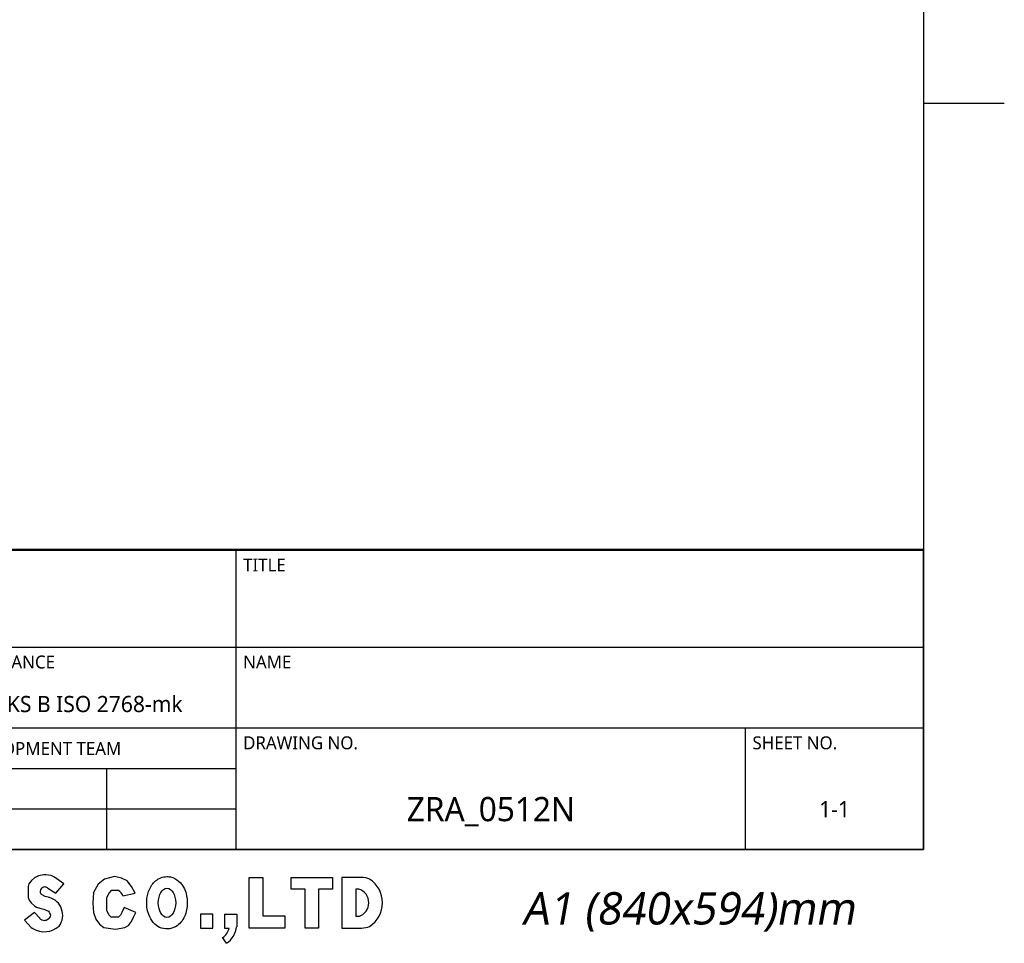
# Model space of a CAD drawing. Header units: millimetres. Extents: x 12 to 2508, y 25 to 1770.
# Tile 23 of 52: x 2125 to 2490, y 25 to 368. Entities that reach past the tile are written whole.
import ezdxf

# ---------------------------------------------------------------- set-up
doc = ezdxf.new("R2010")
doc.units = ezdxf.units.MM
doc.styles.add('TEXTSTYLE_2', font='malgun.ttf')
doc.styles.add('TEXTSTYLE_6', font='malgun.ttf')

# ---------------------------------------------------------------- blocks, each defined once
blk = doc.blocks.new('TABLE_BL0', base_point=(732.5, 38.56))
at = {"color": 134}
for p, q in [((820, 57.13), (645, 57.13)), ((820, 57), (645, 57)), ((735, 20), (735, 57)), ((820, 20), (820, 57.13)), ((820, 45), (645, 45)), ((820, 35), (645, 35)), ((798, 20), (798, 35)), ((735, 30), (645, 30)), ((719, 20), (719, 30)), ((735, 25), (645, 25)), ((820, 20), (645, 20))]:
    blk.add_line(p, q, dxfattribs=at)
at = {"color": 134, "line_spacing_factor": 0.9, "style": 'TEXTSTYLE_6'}
for s, insert, char_height, width, attachment_point in [('TITLE', (735.85, 56), 1.6, 5.1852, 1), ('TOLERANCE', (700.85, 44), 1.6, 12.2015, 1), ('NAME', (735.85, 44), 1.6, 6.3526, 1), ('KS B ISO 2768-mk ', (717.5, 39), 2, 24.2148, 2), ('ROBOT DEVELOPMENT TEAM', (706.5, 33.3), 1.6, 30.1096, 2), ('DRAWING NO.', (735.85, 34), 1.6, 15.0815, 1), ('SHEET NO.', (798.85, 34), 1.6, 10.9926, 1), ('ZRA_0512N', (766.5, 26.5), 3, 21.8778, 2), ('1-1', (809, 26), 2, 4.2074, 2)]:
    blk.add_mtext(s, dxfattribs=dict(at, insert=insert, char_height=char_height, width=width, attachment_point=attachment_point))

msp = doc.modelspace()

# ---------------------------------------------------------------- linework, layer by layer
at = {"color": 7}
for p in [(2460, 1722), (30, 60)]:
    msp.add_line(p, (2460, 60), dxfattribs=at)
at = {"color": 134}
for p, q in [((2460, 337), (2490, 337)), ((2128.97, 48.52), (2128.09, 47.23)), ((2130.13, 49.46), (2128.97, 48.52)), ((2131.66, 50.24), (2130.13, 49.46)), ((2133.58, 50.58), (2131.66, 50.24)), ((2134.3, 50.58), (2133.58, 50.58)), ((2136.33, 50.33), (2134.3, 50.58)), ((2136.81, 50.18), (2136.33, 50.33)), ((2137.52, 49.8), (2136.81, 50.18)), ((2141.08, 47.29), (2137.52, 49.8)), ((2156.13, 49.02), (2153.7, 47.18)), ((2159.88, 50.01), (2156.13, 49.02)), ((2162.37, 49.35), (2159.88, 50.01)), ((2164.47, 48.43), (2162.37, 49.35)), ((2166.11, 46.26), (2164.47, 48.43)), ((2209.75, 49.67), (2214.88, 49.67)), ((2209.75, 30.82), (2209.75, 49.67)), ((2214.88, 49.67), (2214.88, 35.42)), ((2225.38, 49.67), (2240.68, 49.67)), ((2225.38, 45.33), (2225.38, 49.67)), ((2240.68, 49.67), (2240.68, 45.33)), ((2251.52, 49.67), (2244.23, 49.67)), ((2244.23, 49.67), (2244.23, 30.82)), ((2128.09, 47.23), (2127.81, 46.26)), ((2127.81, 46.26), (2127.81, 42.25)), ((2132.6, 45.43), (2132.89, 45.72)), ((2135.08, 45.7), (2138.04, 43.81)), ((2138.04, 43.81), (2141.08, 47.29)), ((2152.06, 44.1), (2151.8, 40.09)), ((2153.7, 47.18), (2152.06, 44.1)), ((2158.56, 44.75), (2157.71, 43.83)), ((2161.25, 44.75), (2158.56, 44.75)), ((2167.43, 43.77), (2166.11, 46.26)), ((2230.51, 45.33), (2225.38, 45.33)), ((2230.51, 30.82), (2230.51, 45.33)), ((2240.68, 45.33), (2235.56, 45.33)), ((2235.56, 45.33), (2235.56, 30.82)), ((2250.47, 45.33), (2249.35, 45.33)), ((2249.35, 45.33), (2249.35, 35.15)), ((2127.81, 42.25), (2128.15, 41.22)), ((2128.15, 41.22), (2128.94, 40.18)), ((2134.08, 42.63), (2132.94, 43.23)), ((2135.64, 42.2), (2134.08, 42.63)), ((2157.71, 43.83), (2156.92, 42.26)), ((2156.92, 37.33), (2156.92, 42.26)), ((2162.87, 42.84), (2167.43, 43.77)), ((2130.12, 36.6), (2126.46, 33.77)), ((2128.94, 40.18), (2130.22, 38.99)), ((2132.06, 34.52), (2130.12, 36.6)), ((2130.22, 38.99), (2130.88, 38.59)), ((2130.88, 38.59), (2132.13, 38.24)), ((2132.13, 38.24), (2133.61, 37.93)), ((2133.61, 37.93), (2135.35, 37.18)), ((2135.35, 37.18), (2135.61, 36.77)), ((2135.61, 36.77), (2135.76, 36.54)), ((2151.8, 40.09), (2152.06, 36.68)), ((2152.06, 36.68), (2152.91, 34.18)), ((2157.71, 35.76), (2156.92, 37.33)), ((2162.57, 36.68), (2162.04, 35.69)), ((2163.42, 38.51), (2162.57, 36.68)), ((2167.69, 36.68), (2163.42, 38.51)), ((2166.9, 34.84), (2167.69, 36.68)), ((2126.46, 33.77), (2128.95, 31.1)), ((2134.52, 33.64), (2133.94, 33.66)), ((2135.21, 34.11), (2134.52, 33.64)), ((2135.99, 34.98), (2135.21, 34.11)), ((2136.01, 35.73), (2135.99, 34.98)), ((2152.91, 34.18), (2154.23, 32.34)), ((2158.56, 34.84), (2157.71, 35.76)), ((2161.25, 34.84), (2158.56, 34.84)), ((2162.04, 35.69), (2161.25, 34.84)), ((2165, 31.75), (2166.11, 33.33)), ((2166.11, 33.33), (2166.9, 34.84)), ((2196.29, 36.07), (2191.69, 36.07)), ((2191.69, 36.07), (2191.69, 30.82)), ((2196.29, 30.82), (2196.29, 36.07)), ((2200.63, 36.07), (2205.16, 36.07)), ((2200.63, 36.07), (2200.63, 30.82)), ((2205.16, 36.07), (2205.16, 31.37)), ((2214.88, 35.42), (2223.02, 35.42)), ((2223.02, 35.42), (2223.02, 30.82)), ((2250.47, 35.15), (2249.35, 35.15)), ((2128.95, 31.1), (2129.52, 30.64)), ((2154.23, 32.34), (2155.87, 31.09)), ((2155.87, 31.09), (2160.2, 30.5)), ((2160.2, 30.5), (2163.62, 31.09)), ((2163.62, 31.09), (2165, 31.75)), ((2191.69, 30.82), (2196.29, 30.82)), ((2200.63, 30.82), (2202.42, 30.82)), ((2223.02, 30.82), (2209.75, 30.82)), ((2235.56, 30.82), (2230.51, 30.82)), ((2244.23, 30.82), (2251.52, 30.82)), ((2201.41, 25.2), (2199.91, 27.3))]:
    msp.add_line(p, q, dxfattribs=at)
for centre, radius, start, end in [((2250.99, 40.03), 9.65, 68.743, 86.8793), ((2248.84, 40.24), 10.44, 302.773, 57.227), ((2133.55, 44.47), 1.35, 134.7406, 219.1909), ((2133.85, 44.75), 1.36, 72.2961, 134.7303), ((2133.33, 42.79), 3.39, 56.0619, 76.2425), ((2159.66, 41.77), 3.39, 18.4399, 61.8552), ((2248.84, 40.24), 5.34, 287.7501, 72.2499), ((2134.19, 45.08), 2.24, 220.8819, 236.0182), ((2133.8, 35.65), 6.8, 323.5863, 75.1971), ((2134.64, 35.76), 1.37, 358.2484, 34.7599), ((2134.08, 36.45), 2.79, 222.209, 267.1467), ((2133.74, 37.72), 8.24, 239.2001, 312.2009), ((2196.37, 32.47), 6.27, 304.3321, 344.7099), ((2196.37, 32.47), 8.85, 304.702, 352.8342), ((2250.99, 40.46), 9.65, 273.1207, 291.257)]:
    msp.add_arc(centre, radius, start, end, dxfattribs=at)
msp.add_ellipse((2179.3, 40.24), major_axis=(0, 5.41), ratio=0.59491, dxfattribs=at)
msp.add_open_spline([(2179.3, 49.96), (2178.49, 49.96), (2177.68, 49.8), (2176.24, 49.22), (2175.6, 48.82), (2174.53, 47.91), (2174.08, 47.4), (2172.85, 45.66), (2172.33, 44.32), (2171.75, 41.56), (2171.69, 40.14), (2171.99, 37.47), (2172.32, 36.22), (2173.33, 34.06), (2173.96, 33.11), (2175.5, 31.7), (2176.31, 31.17), (2178.21, 30.52), (2179.29, 30.42), (2181.33, 30.76), (2182.26, 31.17), (2183.78, 32.24), (2184.38, 32.88), (2185.36, 34.24), (2185.73, 34.96), (2186.66, 37.36), (2186.91, 39.14), (2186.73, 42.66), (2186.32, 44.41), (2184.99, 46.83), (2184.39, 47.63), (2182.8, 49), (2181.78, 49.58), (2180.18, 49.92), (2179.74, 49.96), (2179.3, 49.96)], degree=3, knots=[0, 0, 0, 0, 0.233163, 0.233163, 0.466326, 0.466326, 0.699489, 0.699489, 1.229357, 1.229357, 1.759225, 1.759225, 2.239863, 2.239863, 2.642737, 2.642737, 2.94077, 2.94077, 3.238803, 3.238803, 3.536836, 3.536836, 3.834869, 3.834869, 4.132902, 4.132902, 4.795938, 4.795938, 5.458973, 5.458973, 5.808158, 5.808158, 6.157343, 6.157343, 6.283185, 6.283185, 6.283185, 6.283185], dxfattribs=at)

# ---------------------------------------------------------------- block references
at = {"xscale": 3, "yscale": 3, "zscale": 3}
msp.add_blockref('TABLE_BL0', (2197.5, 115.69), dxfattribs=at)

# ---------------------------------------------------------------- texts
at = {"color": 134, "insert": (2372.74, 44.17), "char_height": 12, "width": 192.6667, "attachment_point": 2, "line_spacing_factor": 0.9, "style": 'TEXTSTYLE_2'}
msp.add_mtext('\\Q10.0;A1 (840x594)mm', dxfattribs=at)

doc.saveas('drawing.dxf')
